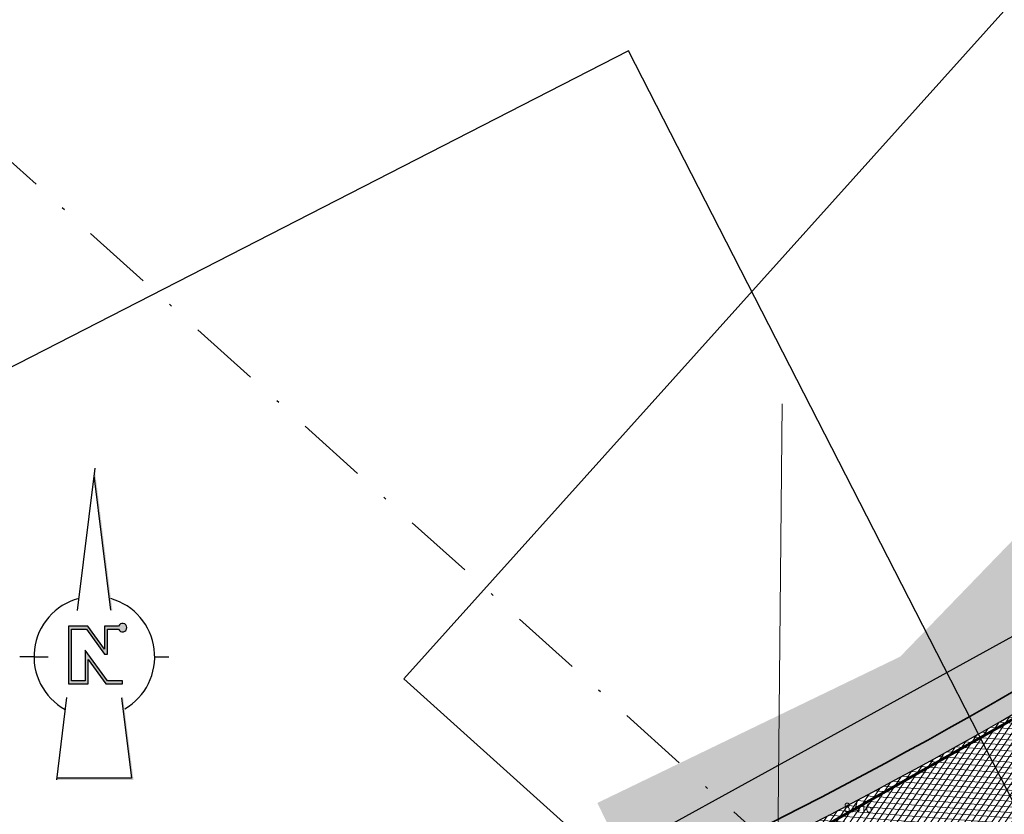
# Model space of a CAD drawing. Header units: metres. Extents: x 157685 to 160831, y 403691 to 406312.
# Tile 48 of 134: x 159306 to 159341, y 404403 to 404431. Entities that reach past the tile are written whole.
import ezdxf

# ---------------------------------------------------------------- set-up
doc = ezdxf.new("R2010")
doc.units = ezdxf.units.M
doc.linetypes.add('DASHDOT2', pattern=[12.7, 6.35, -3.175, 0, -3.175])
doc.linetypes.add('VW-1-3_STREEP', pattern=[4, 1, -3])
doc.layers.get('Defpoints').update_dxf_attribs({"color": 171})
for name, color, linetype, lineweight in [('B-WE-OG-HOOGTEPUNT-T18', 10, 'Continuous', 18), ('N-WE-GR-GRAS-A', 62, 'Continuous', 18), ('N-WE-VH-GESLOTENVERHARDING_ASFALT-A-200', 253, 'Continuous', 18), ('N-WE-VH-HALFVERHARDING_GESTABILISEERD GRAS-A-200', 190, 'Continuous', 18), ('N-WE-VH-HALFVERHARDING_GRASBETONSTEEN-A-200', 132, 'Continuous', 18), ('N-WE-VH-HALFVERHARDING_GRASBETONSTEEN-G', 7, 'Continuous', 35), ('N-WE-VH-KANTVERHARDING-G', 7, 'Continuous', 30), ('N-WE-VH-VERHARDING_ASFALT-A', 252, 'Continuous', 18), ('N-WE-VW-MARKERING_LANGS_STREEP_13_010-G', 7, 'VW-1-3_STREEP', 13), ('X-XX-AL-BLADVERWIJZING_AS-G', 7, 'DASHDOT2', 25), ('X-XX-AL-ORIENTATIE-S', 7, 'Continuous', 25)]:
    doc.layers.add(name, color=color, linetype=linetype, lineweight=lineweight)
doc.styles.add('NLCS-ISO', font='NLCS-ISO.TTF')
pattern_1 = [(0, (0, 0), (1, 1), [0.12, -0.8]), (45, (0.4, 0.2), (-0.1131370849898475, 1.866761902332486), [0.12, -0.8]), (29.99999999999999, (0.08, 0.12), (0.2274613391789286, 1.286025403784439), [0.12, -0.8]), (15, (0.32, 0.48), (0.3856270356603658, 0.7244941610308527), [0.12, -0.8]), (135, (0.16, 2), (-0.02828427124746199, -0.6505382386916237), [0.12, -0.8]), (150, (1.2, 0.4), (0.2156921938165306, -0.5864101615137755), [0.12, -0.8]), (165, (0.24, 0.04), (0.1434520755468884, -0.7010146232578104), [0.12, -0.8]), (85, (0.4, 0.4), (-0.872677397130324, 1.040016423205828), [0.12, -0.8]), (99.99999999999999, (0, 0), (-1.112117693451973, 0.7787131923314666), [0.12, -0.7999999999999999])]
pattern_2 = [(0, (0, 0), (0.1875, 0.1875), [0.1875, -0.1875]), (90, (0.09375, 0.09375), (-0.1875, 0.1875), [0.1875, -0.1875])]

# ---------------------------------------------------------------- blocks, each defined once
blk = doc.blocks.new('Noordpijl Advin')
blk.add_hatch(color=256).paths.add_polyline_path([(2.177849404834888, 2.73513994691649), (0.9178477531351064, 2.73513994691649), (0.9178477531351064, 0.6877692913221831), (-0.5851211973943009, 2.73513994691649), (-2.319488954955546, 2.73513994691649), (-2.319488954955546, -2.44311867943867), (-0.5625231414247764, -2.44311867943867), (-0.5625231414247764, -0.2367687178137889), (1.043524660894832, -2.443118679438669), (2.539621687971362, -2.443118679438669), (2.539621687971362, -2.174601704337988), (1.180188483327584, -2.174601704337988), (-0.8310401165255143, 0.5883759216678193), (-0.8310401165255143, -2.174601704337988), (-2.050971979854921, -2.174601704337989), (-2.050971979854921, 2.466622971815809), (-0.7211052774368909, 2.466622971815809), (0.9137161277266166, 0.239640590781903), (1.186364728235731, 0.239640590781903), (1.186364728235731, 2.466622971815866), (2.181753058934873, 2.466622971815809, 5.5329464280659)])
for p, q in [((0.02856467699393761, 16.93314052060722), (-1.541224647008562, 4.143700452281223)), ((-2.497582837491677, -3.647972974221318), (-3.408174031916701, -11.06677200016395))]:
    blk.add_line(p, q)
for points in [[(-0.0514094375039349, 16.28157274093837), (1.458753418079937, 4.173447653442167)], [(-5.421043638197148, 0), (-6.698291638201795, 0)], [(-5.421043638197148, 0), (-4.143795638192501, 0)], [(5.421043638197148, 0), (6.698291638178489, 0)], [(2.439107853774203, -3.68680006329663), (3.33960511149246, -10.90677200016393), (-3.388535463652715, -10.90677200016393)]]:
    blk.add_lwpolyline(points)
blk.add_lwpolyline([(2.177849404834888, 2.73513994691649), (0.9178477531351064, 2.73513994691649), (0.9178477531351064, 0.6877692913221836), (-0.5851211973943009, 2.73513994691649), (-2.319488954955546, 2.73513994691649), (-2.319488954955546, -2.443118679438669), (-0.5625231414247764, -2.443118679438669), (-0.5625231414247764, -0.2367687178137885), (1.043524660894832, -2.443118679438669), (2.539621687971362, -2.443118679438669), (2.539621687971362, -2.174601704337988), (1.180188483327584, -2.174601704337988), (-0.8310401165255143, 0.5883759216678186), (-0.8310401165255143, -2.174601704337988), (-2.050971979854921, -2.174601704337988), (-2.050971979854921, 2.466622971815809), (-0.7211052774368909, 2.466622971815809), (0.9137161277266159, 0.239640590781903), (1.186364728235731, 0.239640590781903), (1.186364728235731, 2.466622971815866), (2.181753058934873, 2.466622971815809), (2.181753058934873, 2.466622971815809, 5.5329464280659)], format="xyb", close=True)
for start, end in [(105.0457757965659, 240.9591359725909), (300.1770492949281, 74.04173971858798)]:
    blk.add_arc((0, 0), 5.421043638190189, start, end)
for points in [[(-0.0514094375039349, 16.28157274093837), (0.02856467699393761, 16.93314052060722), (1.45875341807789, 4.173447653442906), (1.627851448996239, 4.110441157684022)], [(2.419406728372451, -3.700283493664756), (2.57340211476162, -3.594889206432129), (3.33960511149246, -10.90677200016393), (3.520800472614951, -11.06677200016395)], [(-3.408174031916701, -11.06677200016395), (-3.388535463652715, -10.90677200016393), (3.520800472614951, -11.06677200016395), (3.33960511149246, -10.90677200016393)]]:
    blk.add_solid(points)

msp = doc.modelspace()

# ---------------------------------------------------------------- hatches: boundary and pattern name
at = {"layer": 'N-WE-GR-GRAS-A'}
h = msp.add_hatch(dxfattribs=at)
h.set_pattern_fill('AGR-GRAS_01-SO', color=256, scale=0.04, pattern_type=2)
h.set_pattern_definition(pattern_1)
edge = h.paths.add_edge_path()
edge.add_line((159486.0976987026, 404559.6040639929), (159489.2879344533, 404563.5953185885))
edge.add_line((159489.2879344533, 404563.5953185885), (159488.9579796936, 404566.7480068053))
edge.add_line((159488.9579796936, 404566.7480068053), (159488.4316255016, 404567.1687251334))
edge.add_line((159488.4316255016, 404567.1687251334), (159486.506, 404565.401))
edge.add_line((159486.506, 404565.401), (159484.934, 404563.096))
edge.add_line((159484.934, 404563.096), (159477.0752872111, 404553.2238677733))
edge.add_line((159477.0752872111, 404553.2238677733), (159455.8254069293, 404526.9358052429))
edge.add_line((159455.8254069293, 404526.9358052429), (159443.0590710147, 404512.0078888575))
edge.add_line((159443.0590710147, 404512.0078888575), (159433.7619803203, 404501.2826950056))
edge.add_line((159433.7619803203, 404501.2826950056), (159415.769490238, 404480.9739000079))
edge.add_line((159415.769490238, 404480.9739000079), (159403.496098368, 404467.6952198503))
edge.add_line((159403.496098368, 404467.6952198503), (159387.0426817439, 404450.2758926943))
edge.add_line((159387.0426817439, 404450.2758926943), (159373.7839626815, 404436.1209388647))
edge.add_line((159373.7839626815, 404436.1209388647), (159366.0961455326, 404428.1314440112))
edge.add_line((159366.0961455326, 404428.1314440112), (159359.25, 404421.795))
edge.add_line((159359.25, 404421.795), (159355.8008949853, 404419.1669526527))
edge.add_line((159355.8008949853, 404419.1669526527), (159352.68, 404417.098))
edge.add_line((159352.68, 404417.098), (159350.868, 404416.587))
edge.add_line((159350.868, 404416.587), (159349.917, 404416.656))
edge.add_line((159349.917, 404416.656), (159349.766, 404416.8245))
edge.add_line((159349.766, 404416.8245), (159349.405, 404417.398))
edge.add_line((159349.405, 404417.398), (159349.351, 404417.881))
edge.add_line((159349.351, 404417.881), (159343.21, 404414.61))
edge.add_line((159343.21, 404414.61), (159337.3, 404408.5))
edge.add_line((159337.3, 404408.5), (159326.4217340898, 404403.2471475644))
edge.add_line((159326.4217340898, 404403.2471475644), (159327.0184105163, 404402.0111895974))
edge.add_line((159327.0184105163, 404402.0111895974), (159324.4451240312, 404400.736043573))
edge.add_line((159324.4451240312, 404400.736043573), (159308.778, 404392.9815))
edge.add_line((159308.778, 404392.9815), (159290.525443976, 404383.9472802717))
edge.add_line((159290.525443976, 404383.9472802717), (159289.307, 404386.409))
edge.add_line((159289.307, 404386.409), (159284.765, 404383.811))
edge.add_line((159284.765, 404383.811), (159284.817, 404383.72))
edge.add_line((159284.817, 404383.72), (159285.9187846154, 404381.7928769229))
edge.add_line((159285.9187846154, 404381.7928769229), (159276.665, 404376.505))
edge.add_line((159276.665, 404376.505), (159275.513, 404378.52))
edge.add_line((159275.513, 404378.52), (159271.19, 404376.593))
edge.add_line((159271.19, 404376.593), (159272.941, 404374.175))
edge.add_line((159272.941, 404374.175), (159260.5997271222, 404367.2220883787))
edge.add_line((159260.5997271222, 404367.2220883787), (159251.1625291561, 404362.4409326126))
edge.add_line((159251.1625291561, 404362.4409326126), (159239.7911829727, 404356.9159978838))
edge.add_line((159239.7911829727, 404356.9159978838), (159232.3698555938, 404353.3396434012))
edge.add_line((159232.3698555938, 404353.3396434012), (159227.509698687, 404351.5886457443))
edge.add_line((159227.509698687, 404351.5886457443), (159220.223457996, 404348.9635884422))
edge.add_line((159220.223457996, 404348.9635884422), (159211.6693482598, 404345.8817484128))
edge.add_line((159211.6693482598, 404345.8817484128), (159209.3216520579, 404345.161543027))
edge.add_line((159209.3216520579, 404345.161543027), (159195.7787390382, 404341.2122880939))
edge.add_line((159195.7787390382, 404341.2122880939), (159186.7421899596, 404338.5771359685))
edge.add_line((159186.7421899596, 404338.5771359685), (159182.246, 404337.266))
edge.add_line((159182.246, 404337.266), (159176.4847919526, 404336.5116529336))
edge.add_line((159176.4847919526, 404336.5116529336), (159172.885968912, 404336.2487860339))
edge.add_line((159172.885968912, 404336.2487860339), (159167.72128602, 404336.1477853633))
edge.add_line((159167.72128602, 404336.1477853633), (159163.337809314, 404336.316808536))
edge.add_line((159163.337809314, 404336.316808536), (159160.8929747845, 404336.5131392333))
edge.add_line((159160.8929747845, 404336.5131392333), (159157.8820081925, 404336.8562838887))
edge.add_line((159157.8820081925, 404336.8562838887), (159154.55592463, 404337.3670281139))
edge.add_line((159154.55592463, 404337.3670281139), (159150.716, 404338.132))
edge.add_line((159150.716, 404338.132), (159150.967, 404339.634))
edge.add_line((159150.967, 404339.634), (159146.675, 404341.561))
edge.add_line((159146.675, 404341.561), (159145.643, 404339.641))
edge.add_line((159145.643, 404339.641), (159135.0451162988, 404343.0806025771))
edge.add_line((159135.0451162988, 404343.0806025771), (159121.0189521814, 404347.6328727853))
edge.add_line((159121.0189521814, 404347.6328727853), (159104.6198743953, 404353.0088633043))
edge.add_line((159104.6198743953, 404353.0088633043), (159078.836026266, 404361.5388528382))
edge.add_line((159078.836026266, 404361.5388528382), (159065.386, 404366.027))
edge.add_line((159065.386, 404366.027), (159066.2831298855, 404368.1900888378))
edge.add_line((159066.2831298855, 404368.1900888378), (159061.0873276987, 404370.0665498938))
edge.add_line((159061.0873276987, 404370.0665498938), (159060.435, 404368.22))
edge.add_line((159060.435, 404368.22), (159052.8473989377, 404370.6478335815))
edge.add_line((159052.8473989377, 404370.6478335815), (159037.53, 404375.549))
edge.add_line((159037.53, 404375.549), (159036.7704979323, 404377.299659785))
edge.add_line((159036.7704979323, 404377.299659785), (159035.8942451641, 404374.6548370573))
edge.add_line((159035.8942451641, 404374.6548370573), (159036.4970810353, 404373.4546410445))
edge.add_line((159036.4970810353, 404373.4546410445), (159141.1647930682, 404338.77731789))
edge.add_arc((159168.4631783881, 404421.1729376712), 86.80000000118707, 251.6695173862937, 286.9570299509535)
edge.add_line((159193.7787823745, 404338.1466755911), (159205.379032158, 404341.6837170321))
edge.add_arc((159133.3987203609, 404577.753780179), 246.8000000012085, 286.9570299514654, 297.1231289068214)
edge.add_line((159245.9158836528, 404358.0946625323), (159333.6997134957, 404403.0606426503))
edge.add_arc((159259.9344095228, 404547.0673089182), 161.7999999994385, 297.1231289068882, 316.7431859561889)
edge.add_line((159377.7716470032, 404436.1906862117), (159378.8752580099, 404437.3635797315))
edge.add_line((159378.8752580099, 404437.3635797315), (159378.9480869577, 404437.2950527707))
edge.add_line((159378.9480869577, 404437.2950527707), (159393.8634797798, 404453.1468044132))
edge.add_arc((158121.6145912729, 405650.2442840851), 1746.900000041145, 316.7431859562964, 319.8907262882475)
edge.add_line((159457.6736446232, 404524.8084502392), (159457.5971629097, 404524.8728749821))
edge.add_arc((158121.6145911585, 405650.244284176), 1746.80000018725, 319.8907262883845, 321.3644282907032)
h = msp.add_hatch(dxfattribs=at)
h.set_pattern_fill('AGR-GRAS_01-SO', color=256, scale=0.04, pattern_type=2)
h.set_pattern_definition(pattern_1)
h.paths.add_polyline_path([(159253.5330655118, 404344.1559608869), (159259.4625079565, 404347.1731159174), (159265.754, 404350.712), (159267.562926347, 404350.4219337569), (159268.4736334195, 404356.8409654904), (159268.2002609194, 404357.3746508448, 0.07292179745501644), (159261.0857138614, 404352.3598153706, -0.07321687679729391), (159253.1060315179, 404346.7421801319), (159249.0326165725, 404344.6872122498, -0.0080970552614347), (159244.6605079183, 404342.5696663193, 0.424591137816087), (159243.2497899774, 404338.4898185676), (159243.4758799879, 404338.0448847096), (159245.857, 404340.209)])
h.paths.add_polyline_path([(159228.2467077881, 404333.6795991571), (159236.4654793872, 404336.5337318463), (159239.749, 404337.674), (159241.6854861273, 404337.1533940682), (159241.2436281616, 404338.0229484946, 0.3887558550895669), (159237.4495382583, 404339.4471754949, -0.02105768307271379), (159225.5449052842, 404335.2315376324), (159184.4185494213, 404322.5894240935), (159186.3597707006, 404320.047609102), (159187.711, 404321.228), (159195.1399841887, 404323.4673999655), (159204.1602540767, 404326.1864785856), (159209.7425668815, 404327.8692161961), (159214.2624571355, 404329.2316961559), (159221.3207641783, 404331.3593588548)])
edge = h.paths.add_edge_path()
edge.add_line((159453.4445315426, 404495.1467727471), (159451.2093584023, 404497.0811902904))
edge.add_arc((158612.8199803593, 405209.1930149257), 1100.000000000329, 316.136056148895, 319.65606690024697, ccw=False)
edge.add_line((159405.9060386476, 404446.9499407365), (159372.0303652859, 404411.7035407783))
edge.add_arc((159321.5612524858, 404460.2099182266), 69.99999999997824, 292.17363882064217, 316.13605614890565, ccw=False)
edge.add_line((159347.9802859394, 404395.3868153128), (159345.913611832, 404394.5445302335))
edge.add_line((159345.913611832, 404394.5445302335), (159346.0419317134, 404393.7765823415))
edge.add_line((159346.0419317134, 404393.7765823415), (159351.07, 404395.806))
edge.add_line((159351.07, 404395.806), (159353.704, 404393.907))
edge.add_line((159353.704, 404393.907), (159360.07, 404392.25))
edge.add_line((159360.07, 404392.25), (159365.0370307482, 404399.1549424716))
edge.add_line((159365.0370307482, 404399.1549424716), (159366.6260647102, 404398.0118747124))
edge.add_line((159366.6260647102, 404398.0118747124), (159368.748, 404401.274))
edge.add_line((159368.748, 404401.274), (159366.86, 404403.08))
edge.add_line((159366.86, 404403.08), (159371.9510387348, 404408.4114918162))
edge.add_line((159371.9510387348, 404408.4114918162), (159381.9776597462, 404418.9116766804))
edge.add_line((159381.9776597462, 404418.9116766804), (159401.3422940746, 404439.1909153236))
edge.add_line((159401.3422940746, 404439.1909153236), (159412.235965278, 404450.599101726))
edge.add_line((159412.235965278, 404450.599101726), (159421.2044491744, 404460.112465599))
edge.add_line((159421.2044491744, 404460.112465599), (159430.9228547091, 404471.0155212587))
edge.add_line((159430.9228547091, 404471.0155212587), (159440.2266978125, 404481.4534803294))
edge.add_line((159440.2266978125, 404481.4534803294), (159451.41, 404494))
edge.add_line((159451.41, 404494), (159453.4445315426, 404495.1467727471))
at = {"layer": 'N-WE-VH-GESLOTENVERHARDING_ASFALT-A-200', "true_color": 0xcf7363}
h = msp.add_hatch(dxfattribs=at)
h.set_pattern_fill('AVH-ASFALT-SO', color=23, scale=0.2, angle=90, pattern_type=2)
h.set_pattern_definition([(162.0033148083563, (158890.0418720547, 404357.8260220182), (-0.0617923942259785, -0.1902148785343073), []), (222.0033148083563, (158890.0418720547, 404357.8260220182), (0.1338347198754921, -0.1486212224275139), [])])
edge = h.paths.add_edge_path()
edge.add_line((159253.1060315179, 404346.7421801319), (159251.5295873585, 404349.8670519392))
edge.add_line((159251.5295873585, 404349.8670519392), (159247.4561724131, 404347.8120840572))
edge.add_arc((159181.4707240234, 404478.610289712), 146.5000000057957, 287.0872649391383, 296.7701601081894, ccw=False)
edge.add_line((159224.5165077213, 404338.5770418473), (159183.3511629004, 404325.9229432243))
edge.add_arc((159166.7498879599, 404379.9289398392), 56.50000000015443, 251.76502299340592, 287.08726493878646, ccw=False)
edge.add_line((159149.0702026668, 404326.2663017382), (159006.9274350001, 404373.096638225))
edge.add_arc((158977.6699027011, 404284.2920955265), 93.50000000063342, 71.76502299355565, 102.0033148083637)
edge.add_line((158958.224868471, 404375.7477713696), (158896.1344402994, 404362.5462889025))
edge.add_line((158896.1344402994, 404362.5462889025), (158896.0895711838, 404358.9585128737))
edge.add_line((158896.0895711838, 404358.9585128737), (158958.9527574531, 404372.3242968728))
edge.add_arc((158977.6699027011, 404284.2920955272), 89.99999999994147, 71.76502299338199, 102.00331480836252, ccw=False)
edge.add_line((159005.8322332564, 404369.7724040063), (159147.975000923, 404322.9420675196))
edge.add_arc((159166.7498879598, 404379.9289398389), 59.99999999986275, 251.7650229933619, 287.0872649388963)
edge.add_line((159184.3795604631, 404322.5774390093), (159225.5449052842, 404335.2315376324))
edge.add_arc((159181.470724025, 404478.6102897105), 150.0000000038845, 287.0872649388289, 291.9126172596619)
edge.add_arc((159238.5691145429, 404336.6639132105), 3.000000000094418, 26.937080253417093, 111.9126172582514, ccw=False)
edge.add_line((159241.2436281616, 404338.0229484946), (159241.6854861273, 404337.1533940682))
edge.add_line((159241.6854861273, 404337.1533940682), (159243.4758799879, 404338.0448847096))
edge.add_line((159243.4758799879, 404338.0448847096), (159243.2497899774, 404338.4898185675))
edge.add_arc((159245.9243035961, 404339.8488538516), 2.999999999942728, 114.9144922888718, 206.9370802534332, ccw=False)
edge.add_arc((159181.4707239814, 404478.6102897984), 150.0000001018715, 294.9144922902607, 296.7701601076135)
edge.add_line((159249.0326165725, 404344.6872122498), (159253.1060315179, 404346.7421801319))
edge = h.paths.add_edge_path()
edge.add_line((159369.5069096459, 404414.1288596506), (159372.0303652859, 404411.7035407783))
edge.add_line((159372.0303652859, 404411.7035407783), (159405.9060386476, 404446.9499407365))
edge.add_arc((158612.8199803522, 405209.1930149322), 1100.000000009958, 316.1360561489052, 320.3070477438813)
edge.add_line((159459.2459142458, 404506.652526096), (159509.1245346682, 404566.7466538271))
edge.add_arc((159085.911567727, 404918.0168982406), 549.9999999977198, 320.3070477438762, 331.3138853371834)
edge.add_line((159568.4059524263, 404654.0108969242), (159565.0310872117, 404655.1352974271))
edge.add_arc((159085.9115677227, 404918.0168982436), 546.5000000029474, 320.3070477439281, 331.24746020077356, ccw=False)
edge.add_line((159506.4313612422, 404568.982009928), (159456.5527408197, 404508.8878821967))
edge.add_arc((158612.8199803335, 405209.1930149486), 1096.500000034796, 316.1360561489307, 320.3070477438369, ccw=False)
edge.add_line((159403.3825830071, 404449.3752596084), (159369.5069096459, 404414.1288596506))
at = {"layer": 'N-WE-VH-HALFVERHARDING_GESTABILISEERD GRAS-A-200'}
h = msp.add_hatch(dxfattribs=at)
h.set_pattern_fill('AVH-GRAS_GESTABILISEERD-SO', color=256, scale=0.2, pattern_type=2)
h.set_pattern_definition(pattern_2)
edge = h.paths.add_edge_path()
edge.add_line((159379.383533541, 404436.8822680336), (159378.8752580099, 404437.3635797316))
edge.add_line((159378.8752580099, 404437.3635797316), (159377.7716470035, 404436.1906862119))
edge.add_arc((159259.9344095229, 404547.0673089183), 161.7999999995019, 297.12312890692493, 316.7431859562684, ccw=False)
edge.add_line((159333.6997134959, 404403.0606426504), (159332.9118747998, 404402.6570838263))
edge.add_line((159332.9118747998, 404402.6570838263), (159332.9041464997, 404401.8666337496))
edge.add_line((159332.9041464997, 404401.8666337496), (159334.018846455, 404402.4376224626))
edge.add_arc((159259.934409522, 404547.0673089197), 162.5000000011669, 297.1231289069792, 316.7431859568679)
edge.add_line((159378.2814496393, 404435.7109974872), (159379.383533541, 404436.8822680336))
h = msp.add_hatch(dxfattribs=at)
h.set_pattern_fill('AVH-GRAS_GESTABILISEERD-SO', color=256, scale=0.2, pattern_type=2)
h.set_pattern_definition(pattern_2)
edge = h.paths.add_edge_path()
edge.add_line((159344.0938908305, 404402.2452397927), (159343.8324393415, 404401.285415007))
edge.add_arc((159259.9344095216, 404547.0673089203), 168.2000000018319, 299.9205891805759, 316.7423230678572)
edge.add_line((159382.4309637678, 404431.8031158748), (159383.4392447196, 404432.87469468))
edge.add_line((159383.4392447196, 404432.87469468), (159382.9396783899, 404433.3652623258))
edge.add_line((159382.9396783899, 404433.3652623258), (159381.9228970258, 404432.2846494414))
edge.add_arc((159259.9344095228, 404547.0673089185), 167.4999999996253, 300.1618699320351, 316.7431859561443, ccw=False)
h.paths.add_polyline_path([(159335.7728750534, 404396.9318110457), (159334.8193670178, 404397.229881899), (159332.848944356, 404396.2205617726), (159332.8412160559, 404395.4301116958)])
at = {"layer": 'N-WE-VH-VERHARDING_ASFALT-A'}
h = msp.add_hatch(dxfattribs=at)
h.set_pattern_fill('AVH-ASFALT', color=256, scale=0.2, angle=90, pattern_type=2)
h.set_pattern_definition([(355.6069263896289, (158844.5507043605, 404349.5946988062), (0.01531969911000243, 0.199412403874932), []), (55.60692638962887, (158844.5507043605, 404349.5946988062), (-0.1650363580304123, 0.112973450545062), [])])
h.paths.add_polyline_path([(159490.550156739, 404556.0451853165), (159513.9976225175, 404585.3799470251, 0.04516852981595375), (159563.9566673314, 404660.9653931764), (159581.4923918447, 404693.5453829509), (159579.7718625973, 404700.8985033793), (159559.5538974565, 404663.3351225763, -0.04516852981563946), (159510.0919575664, 404588.501770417), (159486.6444917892, 404559.1670087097, -0.02016670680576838), (159394.3004534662, 404452.7356426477), (159378.2814496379, 404435.7109974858, -0.08581840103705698), (159334.018846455, 404402.4376224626), (159311.9556014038, 404391.136048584), (159313.3724200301, 404386.2439976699), (159336.2983675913, 404397.9874782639, 0.08581840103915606), (159381.922897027, 404432.2846494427), (159385.6609474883, 404436.2573673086), (159397.941900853, 404449.3092946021, 0.02016670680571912)])

# ---------------------------------------------------------------- linework, layer by layer
at = {"layer": 'Defpoints'}
for points in [[(159358.0725910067, 404372.9916169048), (159487.7624497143, 404517.244688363), (159449.1558453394, 404551.9538216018), (159319.4659866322, 404407.7007501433)], [(159178.5668916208, 404295.6124510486), (159351.212269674, 404384.0544443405), (159327.5424473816, 404430.2598077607), (159154.8970693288, 404341.8178144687)]]:
    msp.add_lwpolyline(points, close=True, dxfattribs=at)
msp.add_lwpolyline([(159383.1402533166, 404443.5816233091), (159359.2200813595, 404420.3188932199), (159346.3252750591, 404411.9706923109), (159314.1641945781, 404394.2766945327), (159281.5194745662, 404376.7287231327), (159248.3387119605, 404359.5280203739), (159225.9681533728, 404349.5199278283), (159198.8461612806, 404340.7472305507), (159176.8644460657, 404335.7337772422), (159160.2406279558, 404335.6421440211), (159146.7783793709, 404337.5082608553)], dxfattribs=at)
at = {"layer": 'N-WE-VH-HALFVERHARDING_GRASBETONSTEEN-A-200'}
msp.add_lwpolyline([(159333.057816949, 404417.5840381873), (159332.4936410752, 404359.8801632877)], dxfattribs=at)
at = {"layer": 'N-WE-VH-HALFVERHARDING_GRASBETONSTEEN-G'}
msp.add_lwpolyline([(159378.8752580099, 404437.3635797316), (159377.7716470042, 404436.1906862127, -0.08581840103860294), (159333.6997134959, 404403.0606426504), (159245.9158836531, 404358.0946625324, -0.04438709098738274), (159205.3790321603, 404341.6837170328), (159198.9223778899, 404339.7150134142), (159193.7787823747, 404338.1466755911, -0.1551991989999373), (159141.1647930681, 404338.77731789), (159036.5037728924, 404373.4524239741)], format="xyb", dxfattribs=at)
at = {"layer": 'N-WE-VH-KANTVERHARDING-G'}
for points in [[(158796.7406190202, 404332.2254250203), (158842.3897305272, 404354.1036002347, -0.05942676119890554), (158887.7955939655, 404369.5655454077), (158962.2903386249, 404385.4043968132, -0.04343754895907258), (158976.4902088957, 404387.1551837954, -0.08918120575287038), (159005.3937677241, 404383.0220213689), (159140.9446447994, 404338.1128370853, 0.1551991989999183), (159193.9829404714, 404337.4771089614), (159199.1265359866, 404339.0454467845), (159205.583190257, 404341.0141504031, 0.04438709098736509), (159246.2350166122, 404357.4716423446), (159334.0188464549, 404402.4376224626, 0.08581840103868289), (159378.2814496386, 404435.7109974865), (159382.0195001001, 404439.6837153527)], [(159200.5848081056, 404334.2628280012), (159207.0414623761, 404336.2315316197, 0.04438709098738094), (159248.5145377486, 404353.0214981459), (159336.2983675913, 404397.9874782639, 0.08581840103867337), (159381.9228970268, 404432.2846494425), (159385.6609474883, 404436.2573673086)]]:
    msp.add_lwpolyline(points, format="xyb", dxfattribs=at)
at = {"layer": 'N-WE-VW-MARKERING_LANGS_STREEP_13_010-G', "const_width": 0.1, "flags": 128}
for points in [[(158799.755988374, 404333.3379209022), (158842.5193889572, 404353.833066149, -0.05942676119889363), (158887.8579844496, 404369.2721047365), (158962.3527291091, 404385.1109561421, -0.04343754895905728), (158976.500963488, 404386.8553766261, -0.08918120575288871), (159005.2994184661, 404382.7372438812), (159140.8502955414, 404337.8280595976, 0.1551991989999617), (159194.0704367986, 404337.1901518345), (159205.7540358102, 404340.7526233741, 0.04429900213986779), (159246.3717878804, 404357.2046336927), (159334.1556177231, 404402.1706138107, 0.08581840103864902), (159378.4999364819, 404435.5054166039), (159382.2379869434, 404439.47813447), (159394.5189403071, 404452.5300617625, 0.020166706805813), (159486.8788316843, 404558.9796993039), (159510.3262974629, 404588.3144610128, 0.04516852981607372), (159559.818063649, 404663.1929388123), (159604.7144226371, 404746.6068243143, -0.04078858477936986), (159689.1007017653, 404876.7382887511), (159704.5921946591, 404896.8300072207, -0.04762168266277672), (159743.8260585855, 404938.7759786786), (159774.6323000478, 404965.9932373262)], [(159777.5456031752, 404962.6958649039), (159746.7393164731, 404935.4785662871, 0.04762168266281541), (159708.0766934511, 404894.1433237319), (159692.5852005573, 404874.0516052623, 0.0407885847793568), (159608.588860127, 404744.5214624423), (159563.6925011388, 404661.1075769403, -0.04516852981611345), (159513.7632826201, 404585.5672564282), (159490.3158168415, 404556.2324947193, -0.02016670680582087), (159397.7234140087, 404449.5148754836), (159385.442460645, 404436.4629481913), (159381.7044101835, 404432.4902303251, -0.0858184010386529), (159336.1615963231, 404398.2544869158), (159248.3777664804, 404353.2885067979, -0.04425765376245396), (159207.0786106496, 404336.5565294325), (159195.3537162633, 404332.9814473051, -0.1551991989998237), (159139.4665064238, 404333.6513231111), (159003.9156293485, 404378.5605073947, 0.1331344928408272), (158963.2677895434, 404380.8071596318), (158888.773044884, 404364.9683082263, 0.05942676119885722), (158844.4210459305, 404349.8652328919), (158801.657699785, 404329.3701137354)]]:
    msp.add_lwpolyline(points, format="xyb", dxfattribs=at)
at = {"layer": 'X-XX-AL-BLADVERWIJZING_AS-G', "ltscale": 0.4, "extrusion": (2.664041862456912e-05, -0.001837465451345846, 0.9999983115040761), "elevation": -730.1041713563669}
msp.add_lwpolyline([(159371.7363177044, 404365.9330668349), (159256.6549003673, 404469.3967844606)], dxfattribs=at)

# ---------------------------------------------------------------- block references
at = {"layer": 'X-XX-AL-ORIENTATIE-S', "xscale": 0.4, "yscale": 0.4, "zscale": 0.4}
msp.add_blockref('Noordpijl Advin', (159308.3476821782, 404408.4989061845), dxfattribs=at)

# ---------------------------------------------------------------- texts
at = {"layer": 'B-WE-OG-HOOGTEPUNT-T18', "style": 'NLCS-ISO'}
msp.add_text('8.416', height=0.3599999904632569, rotation=359.8908317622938, dxfattribs=at).set_placement((159335.2682080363, 404402.9013206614, 8.416332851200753))

doc.saveas('drawing.dxf')
